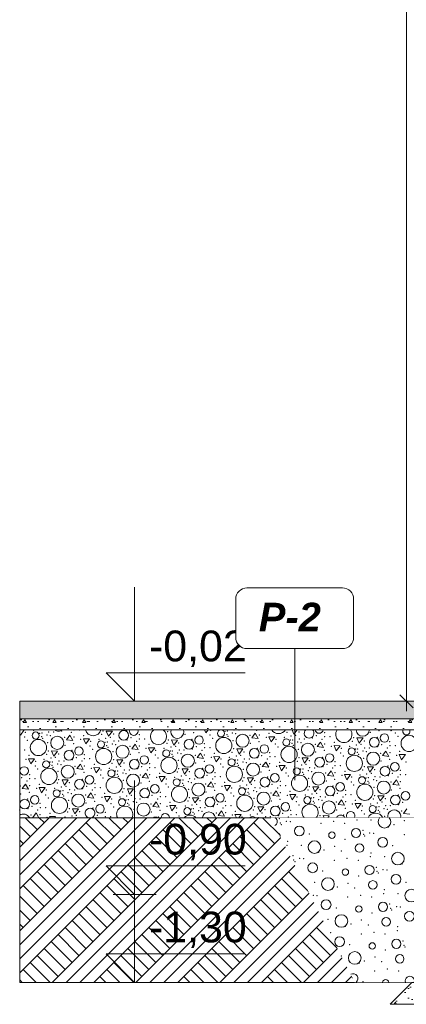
# Model space of a CAD drawing. Header units: millimetres. Extents: x -12989 to 381717, y -50461 to 30884.
# Tile 3 of 63: x 360752 to 362513, y -47361 to -42876. Entities that reach past the tile are written whole.
import ezdxf

# ---------------------------------------------------------------- set-up
doc = ezdxf.new("R2010")
doc.units = ezdxf.units.MM
doc.header["$MEASUREMENT"] = 0
doc.linetypes.add('Wipeout_Contour', pattern=[1000, 0, -1000])
for name, color, linetype in [('A_OZN_ODNOSNIKI', 7, 'Continuous'), ('A_WYPEŁNIENIA RYSUNKI', 7, 'Continuous'), ('Nowe_A__STROPY', 7, 'Continuous'), ('Nowe_A_WYM', 7, 'Continuous')]:
    doc.layers.add(name, color=color, linetype=linetype)
for name, color, linetype, lineweight in [('A_OZN_ODNOSNIKI_Nr_pióra__6', 7, 'Continuous', 13), ('A_OZN_ODNOSNIKI_Nr_pióra__85', 7, 'Continuous', 13), ('A_WYPEŁNIENIA RYSUNKI_Nr_pióra__18', 9, 'Continuous', 13), ('Nowe_A__STROPY_Nr_pióra__69', 7, 'Continuous', 13), ('Nowe_A_WYM_Nr_pióra__1', 7, 'Continuous', 13), ('Nowe_A_WYM_Nr_pióra__45', 7, 'Continuous', 15), ('Nowe_A_WYM_Nr_pióra__85', 7, 'Continuous', 13)]:
    doc.layers.add(name, color=color, linetype=linetype, lineweight=lineweight)
for name, color, linetype, lineweight, true_color in [('A_WYPEŁNIENIA RYSUNKI_Nr_pióra__242', 7, 'Continuous', 13, 0xa7a7a7), ('Nowe_A__STROPY_Nr_pióra__169', 7, 'Continuous', 5, 0x6a6a6a), ('Nowe_A__STROPY_Nr_pióra__173', 7, 'Continuous', 5, 0x6a6a6a), ('Nowe_A__STROPY_Nr_pióra__178', 7, 'Continuous', 5, 0x6a6a6a)]:
    doc.layers.add(name, color=color, linetype=linetype, lineweight=lineweight, true_color=true_color)
doc.styles.add('STYL_AUTOMATYCZNY_5', font='arial.ttf')
doc.styles.add('STYL_AUTOMATYCZNY_6', font='arial.ttf')
doc.dimstyles.new('STYL_AUTOMATYCZNY__1', dxfattribs={"dimtxt": 139.999998, "dimasz": 57, "dimexe": 0.18, "dimexo": 0.0625, "dimgap": 0, "dimtad": 1, "dimdec": 0, "dimlfac": 0.1, "dimzin": 0, "dimdsep": 46, "dimtxsty": 'STYL_AUTOMATYCZNY_5', "dimblk": 'ARROWHEAD_6', "dimblk1": 'ARROWHEAD_6', "dimblk2": 'ARROWHEAD_6', "dimcen": 0.09, "dimse1": 1, "dimse2": 1, "dimclrd": 7, "dimclre": 7, "dimclrt": 7, "dimadec": 0, "dimazin": 0, "dimtfac": 1, "dimtdec": 4, "dimtmove": 0, "dimatfit": 3, "dimfxl": 0, "dimtolj": 1, "dimtzin": 0, "dimarcsym": 0})
pattern_1 = [(0, (363535.4, -45960.6), (0, 233.827), [14.625, -120.375]), (0, (363602.9, -45843.68), (0, 233.827), [14.625, -120.375]), (60, (363535.4, -45960.6), (-202.5, 116.913), [14.625, -120.375]), (60, (363670.4, -45960.6), (-202.5, 116.913), [14.625, -120.375]), (120, (363550.03, -45960.6), (202.5, 116.913), [14.625, -120.375]), (120, (363685.03, -45960.6), (202.5, 116.913), [14.625, -120.375]), (0, (363535.404, -45938.09), (0, 45), [0, -45, 0, -67.5]), (45, (363557.904, -45938.09), (-31.8198, 31.8198), [0, -33.75, 0, -56.25])]

# ---------------------------------------------------------------- blocks, each defined once
blk = doc.blocks.new('*X22', base_point=(363535.4, -45960.6))
at = {"layer": 'Nowe_A__STROPY_Nr_pióra__178', "color": 251, "linetype": 'Continuous', "lineweight": 5, "true_color": 0x6a6a6a}
for p, q in [((360751.7, -46127), (360754.8, -46134.2)), ((360754.8, -46134.2), (360771.9, -46110.6)), ((360980.4, -46135), (360964.7, -46155.7)), ((360993.6, -46159.1), (360980.4, -46135)), ((361146.2, -46115.9), (361156.6, -46139.8)), ((361173.7, -46116.2), (361146.2, -46115.9)), ((361156.6, -46139.8), (361173.7, -46116.2)), ((361592.8, -46110.6), (361599, -46124.9)), ((361599, -46124.9), (361609.4, -46110.6)), ((361824.7, -46125.6), (361808.9, -46146.3)), ((361837.9, -46149.8), (361824.7, -46125.6)), ((361886, -46141.7), (361896.4, -46165.6)), ((361913.5, -46142), (361886, -46141.7)), ((361992.3, -46110.6), (362000.9, -46130.4)), ((362000.9, -46130.4), (362015.3, -46110.6)), ((362441.1, -46110.6), (362443.3, -46115.5)), ((362443.3, -46115.5), (362446.9, -46110.6)), ((360964.7, -46155.7), (360993.6, -46159.1)), ((361041.8, -46151.1), (361052.2, -46174.9)), ((361069.3, -46151.3), (361041.8, -46151.1)), ((361052.2, -46174.9), (361069.3, -46151.3)), ((361277.8, -46175.7), (361262, -46196.4)), ((361291, -46199.8), (361277.8, -46175.7)), ((361443.6, -46156.6), (361454, -46180.5)), ((361471.1, -46156.9), (361443.6, -46156.6)), ((361454, -46180.5), (361471.1, -46156.9)), ((361808.9, -46146.3), (361837.9, -46149.8)), ((361896.4, -46165.6), (361913.5, -46142)), ((362122.1, -46166.4), (362106.3, -46187.1)), ((362135.2, -46190.5), (362122.1, -46166.4)), ((362183.4, -46182.5), (362193.8, -46206.4)), ((362210.9, -46182.8), (362183.4, -46182.5)), ((362193.8, -46206.4), (362210.9, -46182.8)), ((362287.9, -46147.3), (362298.3, -46171.2)), ((362315.4, -46147.6), (362287.9, -46147.3)), ((362298.3, -46171.2), (362315.4, -46147.6)), ((360896.7, -46206.7), (360907.1, -46230.6)), ((360924.2, -46207), (360896.7, -46206.7)), ((360907.1, -46230.6), (360924.2, -46207)), ((361262, -46196.4), (361291, -46199.8)), ((361339.1, -46191.8), (361349.5, -46215.7)), ((361366.6, -46192.1), (361339.1, -46191.8)), ((361349.5, -46215.7), (361366.6, -46192.1)), ((361575.2, -46216.5), (361559.4, -46237.2)), ((361588.4, -46240.6), (361575.2, -46216.5)), ((361741, -46197.4), (361751.4, -46221.2)), ((361768.5, -46197.6), (361741, -46197.4)), ((361751.4, -46221.2), (361768.5, -46197.6)), ((362106.3, -46187.1), (362135.2, -46190.5)), ((362419.4, -46207.1), (362403.7, -46227.8)), ((362403.7, -46227.8), (362432.6, -46231.3)), ((362432.6, -46231.3), (362419.4, -46207.1)), ((362480.8, -46223.2), (362491.2, -46247.1)), ((362508.3, -46223.5), (362480.8, -46223.2)), ((362491.2, -46247.1), (362508.3, -46223.5)), ((360792.3, -46241.9), (360802.7, -46265.7)), ((360819.8, -46242.1), (360792.3, -46241.9)), ((360802.7, -46265.7), (360819.8, -46242.1)), ((361028.3, -46266.5), (361012.5, -46287.2)), ((361041.5, -46290.6), (361028.3, -46266.5)), ((361194.1, -46247.4), (361204.5, -46271.3)), ((361221.6, -46247.7), (361194.1, -46247.4)), ((361204.5, -46271.3), (361221.6, -46247.7)), ((361559.4, -46237.2), (361588.4, -46240.6)), ((361636.5, -46232.6), (361646.9, -46256.4)), ((361664, -46232.8), (361636.5, -46232.6)), ((361646.9, -46256.4), (361664, -46232.8)), ((361872.6, -46257.2), (361856.8, -46277.9)), ((361885.7, -46281.3), (361872.6, -46257.2)), ((361933.9, -46273.3), (361944.3, -46297.2)), ((361961.4, -46273.6), (361933.9, -46273.3)), ((361944.3, -46297.2), (361961.4, -46273.6)), ((362038.4, -46238.1), (362048.8, -46262)), ((362065.9, -46238.4), (362038.4, -46238.1)), ((362048.8, -46262), (362065.9, -46238.4)), ((361012.5, -46287.2), (361041.5, -46290.6)), ((361089.6, -46282.6), (361100, -46306.5)), ((361117.1, -46282.9), (361089.6, -46282.6)), ((361100, -46306.5), (361117.1, -46282.9)), ((361325.7, -46307.3), (361309.9, -46328)), ((361338.9, -46331.4), (361325.7, -46307.3)), ((361491.5, -46288.2), (361501.9, -46312.1)), ((361519, -46288.5), (361491.5, -46288.2)), ((361501.9, -46312.1), (361519, -46288.5)), ((361856.8, -46277.9), (361885.7, -46281.3)), ((362169.9, -46297.9), (362154.2, -46318.7)), ((362154.2, -46318.7), (362183.1, -46322.1)), ((362183.1, -46322.1), (362169.9, -46297.9)), ((362231.3, -46314.1), (362241.7, -46337.9)), ((362258.8, -46314.3), (362231.3, -46314.1)), ((362241.7, -46337.9), (362258.8, -46314.3)), ((362335.8, -46278.9), (362346.2, -46302.7)), ((362363.3, -46279.1), (362335.8, -46278.9)), ((362346.2, -46302.7), (362363.3, -46279.1)), ((360778.8, -46357.3), (360763, -46378)), ((360792, -46381.5), (360778.8, -46357.3)), ((360944.6, -46338.3), (360955, -46362.1)), ((360972.1, -46338.5), (360944.6, -46338.3)), ((360955, -46362.1), (360972.1, -46338.5)), ((361309.9, -46328), (361338.9, -46331.4)), ((361387, -46323.4), (361397.4, -46347.2)), ((361414.5, -46323.6), (361387, -46323.4)), ((361397.4, -46347.2), (361414.5, -46323.6)), ((361623.1, -46348), (361607.3, -46368.7)), ((361636.2, -46372.1), (361623.1, -46348)), ((361684.4, -46364.1), (361694.8, -46388)), ((361711.9, -46364.4), (361684.4, -46364.1)), ((361694.8, -46388), (361711.9, -46364.4)), ((361788.9, -46328.9), (361799.3, -46352.8)), ((361816.4, -46329.2), (361788.9, -46328.9)), ((361799.3, -46352.8), (361816.4, -46329.2)), ((362467.3, -46338.7), (362451.6, -46359.4)), ((362451.6, -46359.4), (362480.5, -46362.8)), ((362480.5, -46362.8), (362467.3, -46338.7)), ((360763, -46378), (360792, -46381.5)), ((360840.2, -46373.4), (360850.5, -46397.3)), ((360867.6, -46373.7), (360840.2, -46373.4)), ((360850.5, -46397.3), (360867.6, -46373.7)), ((361076.2, -46398.1), (361060.4, -46418.8)), ((361089.4, -46422.2), (361076.2, -46398.1)), ((361242, -46379), (361252.4, -46402.9)), ((361269.5, -46379.3), (361242, -46379)), ((361252.4, -46402.9), (361269.5, -46379.3)), ((361607.3, -46368.7), (361636.2, -46372.1)), ((361920.4, -46388.8), (361904.7, -46409.5)), ((361904.7, -46409.5), (361933.6, -46412.9)), ((361933.6, -46412.9), (361920.4, -46388.8)), ((361981.8, -46404.9), (361992.2, -46428.7)), ((362009.3, -46405.1), (361981.8, -46404.9)), ((361992.2, -46428.7), (362009.3, -46405.1)), ((362086.3, -46369.7), (362096.7, -46393.5)), ((362113.8, -46370), (362086.3, -46369.7)), ((362096.7, -46393.5), (362113.8, -46370)), ((362383.6, -46410.4), (362394, -46434.3)), ((362411.1, -46410.7), (362383.6, -46410.4)), ((362394, -46434.3), (362411.1, -46410.7)), ((361060.4, -46418.8), (361089.4, -46422.2)), ((361137.5, -46414.2), (361147.9, -46438)), ((361165, -46414.4), (361137.5, -46414.2)), ((361147.9, -46438), (361165, -46414.4)), ((361373.6, -46438.8), (361357.8, -46459.5)), ((361386.7, -46463), (361373.6, -46438.8)), ((361434.9, -46454.9), (361445.3, -46478.8)), ((361462.4, -46455.2), (361434.9, -46454.9)), ((361445.3, -46478.8), (361462.4, -46455.2)), ((361539.4, -46419.7), (361549.8, -46443.6)), ((361566.9, -46420), (361539.4, -46419.7)), ((361549.8, -46443.6), (361566.9, -46420)), ((362217.8, -46429.5), (362202.1, -46450.2)), ((362202.1, -46450.2), (362231, -46453.6)), ((362231, -46453.6), (362217.8, -46429.5)), ((362279.2, -46445.6), (362289.6, -46469.5)), ((362306.7, -46445.9), (362279.2, -46445.6)), ((362289.6, -46469.5), (362306.7, -46445.9)), ((360826.7, -46488.9), (360810.9, -46509.6)), ((360838.5, -46510.6), (360826.7, -46488.9)), ((360992.5, -46469.8), (361002.9, -46493.7)), ((361020, -46470.1), (360992.5, -46469.8)), ((361002.9, -46493.7), (361020, -46470.1)), ((361357.8, -46459.5), (361386.7, -46463)), ((361670.9, -46479.6), (361655.2, -46500.3)), ((361655.2, -46500.3), (361684.1, -46503.7)), ((361684.1, -46503.7), (361670.9, -46479.6)), ((361732.3, -46495.7), (361738.8, -46510.6)), ((361759.8, -46495.9), (361732.3, -46495.7)), ((361749.2, -46510.6), (361759.8, -46495.9)), ((361836.8, -46460.5), (361847.2, -46484.4)), ((361864.3, -46460.8), (361836.8, -46460.5)), ((361847.2, -46484.4), (361864.3, -46460.8)), ((362515.2, -46470.3), (362499.4, -46491)), ((362499.4, -46491), (362528.4, -46494.4)), ((360810.9, -46509.6), (360819.4, -46510.6)), ((360888, -46505), (360890.5, -46510.6)), ((360915.5, -46505.3), (360888, -46505)), ((360911.7, -46510.6), (360915.5, -46505.3)), ((361289.9, -46510.6), (361289.9, -46510.6)), ((361293.3, -46510.6), (361289.9, -46510.6)), ((362134.2, -46501.2), (362138.2, -46510.6)), ((362161.7, -46501.5), (362134.2, -46501.2)), ((362155.1, -46510.6), (362161.7, -46501.5))]:
    blk.add_line(p, q, dxfattribs=at)
for centre, radius in [((360824.3, -46136.4), 16), ((360922.8, -46169.7), 29.7), ((361225.7, -46135.8), 22.1), ((361568.6, -46157.1), 19.4), ((361668.6, -46127), 16), ((361767.1, -46160.4), 29.7), ((362412.8, -46147.8), 19.4), ((362525.4, -46172.5), 36.9), ((360836.9, -46191.2), 36.9), ((361121.7, -46177.1), 16), ((361220.2, -46210.5), 29.7), ((361523.1, -46176.6), 22.1), ((361681.2, -46181.9), 36.9), ((361865.9, -46197.9), 19.4), ((361978.6, -46222.6), 36.9), ((361965.9, -46167.8), 16), ((362064.4, -46201.1), 29.7), ((362367.4, -46167.3), 22.1), ((360976.2, -46226.6), 22.1), ((361021.7, -46207.2), 19.4), ((361134.3, -46231.9), 36.9), ((361319.1, -46247.9), 19.4), ((361419.1, -46217.9), 16), ((361517.6, -46251.2), 29.7), ((361820.5, -46217.3), 22.1), ((362163.3, -46238.6), 19.4), ((362275.9, -46263.4), 36.9), ((362263.3, -46208.5), 16), ((362361.8, -46241.9), 29.7), ((360872.2, -46267.9), 16), ((360970.7, -46301.3), 29.7), ((361273.6, -46267.4), 22.1), ((361431.7, -46272.7), 36.9), ((361616.4, -46288.7), 19.4), ((361716.5, -46258.6), 16), ((361814.9, -46291.9), 29.7), ((362117.9, -46258.1), 22.1), ((362460.7, -46279.4), 19.4), ((360772.2, -46298), 19.4), ((360884.8, -46322.7), 36.9), ((361069.6, -46338.7), 19.4), ((361169.6, -46308.7), 16), ((361268.1, -46342), 29.7), ((361571, -46308.1), 22.1), ((361729.1, -46313.4), 36.9), ((361913.8, -46329.4), 19.4), ((362026.4, -46354.2), 36.9), ((362013.8, -46299.3), 16), ((362112.3, -46332.7), 29.7), ((362415.2, -46298.8), 22.1), ((361024.1, -46358.2), 22.1), ((361182.2, -46363.5), 36.9), ((361367, -46379.5), 19.4), ((361467, -46349.4), 16), ((361565.4, -46382.8), 29.7), ((361868.4, -46348.9), 22.1), ((362211.2, -46370.2), 19.4), ((362323.8, -46394.9), 36.9), ((362311.2, -46340.1), 16), ((362409.7, -46373.4), 29.7), ((360820.1, -46429.5), 19.4), ((360920.1, -46399.5), 16), ((361018.6, -46432.8), 29.7), ((361321.5, -46398.9), 22.1), ((361479.6, -46404.2), 36.9), ((361664.3, -46420.2), 19.4), ((361776.9, -46445), 36.9), ((361764.3, -46390.2), 16), ((361862.8, -46423.5), 29.7), ((362165.7, -46389.6), 22.1), ((362463.1, -46430.4), 22.1), ((362508.6, -46410.9), 19.4), ((360774.6, -46449), 22.1), ((360932.7, -46454.3), 36.9), ((361117.5, -46470.3), 19.4), ((361217.5, -46440.2), 16), ((361315.9, -46473.6), 29.7), ((361618.9, -46439.7), 22.1), ((361961.7, -46461), 19.4), ((362061.7, -46430.9), 16), ((362160.2, -46464.2), 29.7), ((362359.1, -46471.7), 16), ((361514.8, -46481), 16), ((361916.2, -46480.4), 22.1)]:
    blk.add_circle(centre, radius, dxfattribs=at)
for centre, radius, start, end in [((360928.3, -46095.1), 22.1, 224.5163, 315.4837), ((361086.4, -46100.4), 36.9, 196.0864, 343.9136), ((361271.2, -46116.4), 19.4, 162.6934, 17.3066), ((361383.8, -46141.1), 36.9, 124.222, 55.778), ((361469.7, -46119.6), 29.7, 162.247, 17.753), ((361930.7, -46091), 36.9, 211.9682, 328.0318), ((362070, -46126.5), 22.1, 133.9498, 46.0502), ((362115.4, -46107), 19.4, 190.5251, 349.4749), ((362228.1, -46131.8), 36.9, 144.9352, 35.0648), ((362313.9, -46110.3), 29.7, 180.5139, 359.4861), ((362512.8, -46117.7), 16, 153.4977, 26.5023), ((362074.3, -46485.7), 36.9, 317.6368, 222.3632), ((360769.1, -46523.6), 29.7, 26.0542, 125.9164), ((361072, -46489.8), 22.1, 289.6028, 250.3972), ((361230.1, -46495), 36.9, 335.0728, 204.9272), ((361414.8, -46511), 19.4, 1.3055, 178.6945), ((361527.4, -46535.8), 36.9, 43.0381, 136.9619), ((361613.3, -46514.3), 29.7, 7.2002, 172.7998), ((362213.6, -46521.2), 22.1, 28.6214, 151.3786), ((362259.1, -46501.7), 19.4, 332.7827, 207.2173), ((362371.7, -46526.5), 36.9, 25.4754, 154.5246), ((362457.6, -46505), 29.7, 349.132, 190.868), ((361369.4, -46530.5), 22.1, 64.1765, 115.8235), ((361812.2, -46521.7), 16, 44.0574, 135.9426)]:
    blk.add_arc(centre, radius, start, end, dxfattribs=at)
for p in [(360776.9, -46121.9), (360815, -46113.2), (360842.5, -46126), (360851, -46141.3), (360852.8, -46125.2), (360876.7, -46134.2), (360883.5, -46120.5), (360891.3, -46137.7), (360905.8, -46121.2), (360943.4, -46115.7), (360987.4, -46121.7), (360998.8, -46110.9), (361023, -46110.9), (361043.4, -46136.5), (361124.6, -46131), (361131.2, -46115.5), (361179.1, -46129.4), (361179.1, -46129.4), (361239.2, -46112.9), (361295.9, -46132.6), (361425.6, -46118.6), (361505.1, -46130.6), (361544.1, -46123.1), (361619.1, -46134.3), (361621.1, -46112.6), (361686.7, -46116.7), (361695.3, -46132), (361697, -46115.9), (361700.1, -46140.2), (361720.9, -46124.9), (361727.8, -46111.2), (361735.5, -46128.3), (361750, -46111.9), (361800.5, -46135.4), (361831.6, -46112.4), (361842.8, -46133.7), (361887.6, -46127.2), (361968.9, -46121.7), (361987.5, -46139.2), (362008.3, -46136.1), (362023.4, -46120.1), (362023.4, -46120.1), (362103.2, -46136.7), (362140.2, -46123.3), (362349.4, -46121.3), (362388.4, -46113.8), (362463.3, -46125), (362474.8, -46139.5), (360774.8, -46143.7), (360786.3, -46158.1), (360855.9, -46149.5), (360878.7, -46168.7), (360956.3, -46144.7), (360958.2, -46180.7), (360997.2, -46173.2), (360998.5, -46143), (361030.1, -46154.5), (361072.2, -46184.4), (361074.2, -46162.7), (361112.3, -46153.9), (361139.9, -46166.8), (361143.2, -46148.6), (361148.4, -46182.1), (361150.1, -46166), (361164.1, -46145.4), (361174.1, -46175), (361180.9, -46161.3), (361188.7, -46178.4), (361203.1, -46162), (361240.7, -46156.4), (361253.6, -46185.5), (361259, -46146.1), (361284.7, -46162.4), (361295.9, -46183.8), (361296.2, -46151.6), (361320.4, -46151.6), (361340.8, -46177.2), (361422, -46171.8), (361428.6, -46156.3), (361461.5, -46186.1), (361476.5, -46170.2), (361476.5, -46170.2), (361536.6, -46153.7), (361593.3, -46173.4), (361630.6, -46148.8), (361723, -46159.3), (361802.5, -46171.4), (361841.5, -46163.9), (361874.4, -46145.2), (361916.5, -46175.1), (361918.5, -46153.3), (361956.6, -46144.6), (361984.1, -46157.5), (361992.6, -46172.8), (361994.4, -46156.7), (361997.5, -46180.9), (362018.3, -46165.7), (362025.1, -46152), (362032.9, -46169.1), (362047.4, -46152.7), (362085, -46147.1), (362097.9, -46176.2), (362129, -46153.1), (362140.2, -46174.5), (362140.5, -46142.3), (362164.7, -46142.3), (362171.8, -46186), (362185, -46167.9), (362254, -46185.4), (362266.3, -46162.5), (362272.9, -46147), (362284.9, -46180), (362305.7, -46176.8), (362320.7, -46160.9), (362320.7, -46160.9), (362380.8, -46144.4), (362400.6, -46177.5), (362437.5, -46164), (362437.9, -46183.1), (362462.1, -46183.1), (360773.6, -46201.7), (360793.9, -46227.3), (360875.1, -46221.8), (360881.7, -46206.3), (360929.6, -46220.2), (360929.6, -46220.2), (360989.7, -46203.7), (361046.4, -46223.4), (361083.7, -46198.9), (361153.3, -46190.3), (361176.1, -46209.4), (361255.6, -46221.4), (361294.6, -46213.9), (361327.5, -46195.3), (361369.6, -46225.2), (361371.6, -46203.4), (361409.7, -46194.7), (361437.2, -46207.5), (361440.6, -46189.3), (361445.8, -46222.8), (361447.5, -46206.7), (361450.6, -46231), (361471.4, -46215.7), (361478.3, -46202), (361486, -46219.1), (361500.5, -46202.7), (361538.1, -46197.2), (361551, -46226.2), (361556.4, -46186.8), (361582.1, -46203.2), (361593.3, -46224.5), (361593.6, -46192.4), (361617.8, -46192.4), (361638.1, -46218), (361719.4, -46212.5), (361726, -46197), (361738, -46230.1), (361758.9, -46226.9), (361773.9, -46210.9), (361773.9, -46210.9), (361833.9, -46194.4), (361853.7, -46227.5), (361890.7, -46214.1), (361927.9, -46189.5), (362020.3, -46200.1), (362099.9, -46212.1), (362138.9, -46204.6), (362213.8, -46215.8), (362215.9, -46194.1), (362225.3, -46230.3), (362281.5, -46198.2), (362290, -46213.5), (362291.8, -46197.4), (362294.9, -46221.7), (362315.7, -46206.4), (362322.5, -46192.7), (362330.3, -46209.8), (362344.8, -46193.4), (362382.4, -46187.9), (362395.3, -46216.9), (362426.4, -46193.8), (362437.6, -46215.2), (362469.1, -46226.7), (362482.4, -46208.7), (360780.6, -46245.3), (360822.7, -46275.2), (360824.7, -46253.5), (360862.8, -46244.7), (360890.4, -46257.6), (360893.7, -46239.4), (360898.9, -46272.9), (360900.6, -46256.8), (360914.6, -46236.2), (360924.6, -46265.8), (360931.4, -46252.1), (360939.2, -46269.2), (360953.6, -46252.8), (360991.2, -46247.2), (361004.1, -46276.3), (361009.5, -46236.9), (361035.2, -46253.2), (361046.4, -46274.6), (361046.7, -46242.4), (361070.9, -46242.4), (361091.3, -46268), (361172.5, -46262.6), (361179.1, -46247.1), (361227, -46261), (361227, -46261), (361287.1, -46244.5), (361343.8, -46264.2), (361381.1, -46239.6), (361473.5, -46250.1), (361553, -46262.2), (361592, -46254.7), (361624.9, -46236), (361667, -46265.9), (361669, -46244.1), (361707.1, -46235.4), (361734.6, -46248.3), (361743.1, -46263.6), (361744.9, -46247.5), (361748, -46271.8), (361768.8, -46256.5), (361775.6, -46242.8), (361783.4, -46259.9), (361797.9, -46243.5), (361835.5, -46237.9), (361848.4, -46267), (361879.5, -46243.9), (361890.7, -46265.3), (361891, -46233.1), (361915.2, -46233.1), (361935.5, -46258.7), (362004.5, -46276.2), (362016.8, -46253.3), (362023.4, -46237.8), (362035.4, -46270.8), (362056.2, -46267.6), (362071.2, -46251.7), (362071.2, -46251.7), (362131.3, -46235.2), (362151.1, -46268.3), (362188, -46254.9), (362188.4, -46273.9), (362212.6, -46273.9), (362317.7, -46240.8), (362397.2, -46252.9), (362428.7, -46275.9), (362436.2, -46245.4), (362511.2, -46256.6), (360796.9, -46314.2), (360834.2, -46289.7), (360903.8, -46281.1), (360926.6, -46300.2), (361006.1, -46312.2), (361045.1, -46304.7), (361078, -46286.1), (361120.1, -46316), (361122.1, -46294.2), (361160.2, -46285.5), (361187.7, -46298.3), (361191.1, -46280.1), (361196.3, -46313.7), (361198, -46297.5), (361212, -46276.9), (361221.9, -46306.5), (361228.8, -46292.8), (361236.5, -46310), (361251, -46293.5), (361288.6, -46288), (361301.5, -46317), (361306.9, -46277.6), (361332.6, -46294), (361343.8, -46315.3), (361344.1, -46283.2), (361368.3, -46283.2), (361388.6, -46308.8), (361469.9, -46303.3), (361476.5, -46287.8), (361488.5, -46320.9), (361509.4, -46317.7), (361524.4, -46301.7), (361524.4, -46301.7), (361584.4, -46285.2), (361604.2, -46318.4), (361641.2, -46304.9), (361678.4, -46280.3), (361770.8, -46290.9), (361850.4, -46302.9), (361889.4, -46295.4), (361922.3, -46276.8), (361964.3, -46306.7), (361966.4, -46284.9), (361975.8, -46321.1), (362032, -46289), (362040.5, -46304.3), (362042.3, -46288.2), (362045.4, -46312.5), (362066.2, -46297.2), (362073, -46283.5), (362080.8, -46300.6), (362095.3, -46284.2), (362132.9, -46278.7), (362145.8, -46307.7), (362176.9, -46284.7), (362188.1, -46306), (362219.6, -46317.5), (362232.9, -46299.5), (362301.9, -46316.9), (362314.2, -46294), (362320.7, -46278.5), (362332.8, -46311.6), (362353.6, -46308.4), (362368.6, -46292.4), (362368.6, -46292.4), (362430.3, -46319.4), (362448.5, -46309), (362485.4, -46295.6), (362485.7, -46314.6), (362509.9, -46314.6), (360760, -46327.7), (360785.7, -46344), (360796.9, -46365.4), (360797.2, -46333.3), (360821.4, -46333.2), (360841.8, -46358.9), (360923, -46353.4), (360929.6, -46337.9), (360977.5, -46351.8), (360977.5, -46351.8), (361037.6, -46335.3), (361094.3, -46355), (361131.6, -46330.4), (361201.1, -46321.8), (361224, -46341), (361303.5, -46353), (361342.5, -46345.5), (361375.4, -46326.8), (361417.5, -46356.7), (361419.5, -46335), (361457.6, -46326.2), (361485.1, -46339.1), (361493.7, -46354.4), (361495.4, -46338.3), (361498.5, -46362.6), (361519.3, -46347.3), (361526.1, -46333.6), (361533.9, -46350.7), (361548.4, -46334.3), (361586, -46328.7), (361598.9, -46357.8), (361630, -46334.7), (361641.2, -46356.1), (361641.5, -46323.9), (361665.7, -46323.9), (361686, -46349.5), (361767.3, -46344.1), (361773.9, -46328.6), (361785.9, -46361.6), (361806.7, -46358.4), (361821.7, -46342.5), (361821.7, -46342.5), (361881.8, -46326), (361901.6, -46359.1), (361938.5, -46345.7), (361938.9, -46364.7), (361963.1, -46364.7), (362068.2, -46331.6), (362147.7, -46343.7), (362186.7, -46336.2), (362261.7, -46347.4), (362263.8, -46325.6), (362273.2, -46361.8), (362329.4, -46329.8), (362337.9, -46345.1), (362339.7, -46329), (362342.8, -46353.3), (362363.6, -46338), (362370.4, -46324.3), (362378.2, -46341.4), (362392.7, -46325), (362443.2, -46348.5), (362474.3, -46325.4), (362485.4, -46346.8), (360754.6, -46367.1), (360756.6, -46403.1), (360795.6, -46395.5), (360828.5, -46376.9), (360870.6, -46406.8), (360872.6, -46385), (360910.7, -46376.3), (360938.2, -46389.1), (360941.6, -46370.9), (360946.8, -46404.5), (360948.5, -46388.3), (360962.5, -46367.7), (360972.4, -46397.3), (360979.3, -46383.6), (360987, -46400.8), (361001.5, -46384.3), (361039.1, -46378.8), (361052, -46407.8), (361057.4, -46368.4), (361083.1, -46384.8), (361094.3, -46406.1), (361094.6, -46374), (361118.8, -46374), (361139.1, -46399.6), (361220.4, -46394.1), (361227, -46378.6), (361259.9, -46408.5), (361274.9, -46392.5), (361274.9, -46392.5), (361335, -46376), (361354.7, -46409.2), (361391.7, -46395.7), (361428.9, -46371.2), (361521.3, -46381.7), (361600.9, -46393.7), (361639.9, -46386.2), (361672.8, -46367.6), (361714.8, -46397.5), (361716.9, -46375.7), (361755, -46367), (361782.5, -46379.8), (361791, -46395.1), (361792.8, -46379), (361795.9, -46403.3), (361816.7, -46388), (361823.5, -46374.3), (361831.3, -46391.5), (361845.8, -46375), (361883.4, -46369.5), (361896.3, -46398.5), (361927.4, -46375.5), (361938.6, -46396.8), (361970.2, -46408.3), (361983.4, -46390.3), (362052.4, -46407.7), (362064.7, -46384.8), (362071.2, -46369.3), (362083.3, -46402.4), (362104.1, -46399.2), (362119.1, -46383.2), (362119.1, -46383.2), (362179.2, -46366.7), (362180.8, -46410.2), (362199, -46399.9), (362235.9, -46386.4), (362236.2, -46405.4), (362260.5, -46405.4), (362365.6, -46372.4), (362368.6, -46410.1), (362445.1, -46384.4), (362476.6, -46407.5), (362484.1, -46376.9), (360788.1, -46426.1), (360844.8, -46445.8), (360882.1, -46421.2), (360951.6, -46412.6), (360974.5, -46431.8), (361054, -46443.8), (361093, -46436.3), (361125.9, -46417.6), (361168, -46447.5), (361170, -46425.8), (361208.1, -46417.1), (361235.6, -46429.9), (361239, -46411.7), (361244.2, -46445.2), (361245.9, -46429.1), (361249, -46453.4), (361269.8, -46438.1), (361276.6, -46424.4), (361284.4, -46441.5), (361298.9, -46425.1), (361336.5, -46419.5), (361349.4, -46448.6), (361380.5, -46425.5), (361391.7, -46446.9), (361392, -46414.7), (361416.2, -46414.7), (361436.5, -46440.4), (361517.8, -46434.9), (361524.4, -46419.4), (361536.4, -46452.4), (361557.2, -46449.2), (361572.2, -46433.3), (361572.2, -46433.3), (361632.3, -46416.8), (361652.1, -46449.9), (361689, -46436.5), (361689.4, -46455.5), (361713.6, -46455.5), (361726.3, -46411.9), (361818.7, -46422.5), (361898.2, -46434.5), (361937.3, -46427), (362012.2, -46438.2), (362014.3, -46416.4), (362023.7, -46452.7), (362079.9, -46420.6), (362088.4, -46435.9), (362090.2, -46419.8), (362093.3, -46444.1), (362114.1, -46428.8), (362120.9, -46415.1), (362128.7, -46432.2), (362143.2, -46415.8), (362193.7, -46439.3), (362224.8, -46416.2), (362235.9, -46437.6), (362267.5, -46449.1), (362280.8, -46431), (362349.7, -46448.5), (362362, -46425.6), (362380.6, -46443.1), (362401.5, -46439.9), (362416.5, -46424), (362416.5, -46424), (362478.1, -46451), (362496.4, -46440.6), (360752, -46475.2), (360789.6, -46469.6), (360802.5, -46498.6), (360807.9, -46459.2), (360833.6, -46475.6), (360844.8, -46497), (360845.1, -46464.8), (360869.3, -46464.8), (360889.6, -46490.4), (360970.9, -46485), (360977.5, -46469.4), (361010.4, -46499.3), (361025.4, -46483.3), (361025.4, -46483.3), (361085.5, -46466.9), (361105.2, -46500), (361142.2, -46486.5), (361179.4, -46462), (361271.8, -46472.5), (361351.4, -46484.6), (361390.4, -46477), (361423.3, -46458.4), (361465.3, -46488.3), (361467.4, -46466.5), (361505.5, -46457.8), (361533, -46470.6), (361541.5, -46486), (361543.3, -46469.8), (361546.4, -46494.1), (361567.2, -46478.8), (361574, -46465.1), (361581.8, -46482.3), (361596.3, -46465.8), (361633.9, -46460.3), (361646.8, -46489.3), (361677.9, -46466.3), (361689.1, -46487.6), (361720.7, -46499.1), (361733.9, -46481.1), (361802.9, -46498.5), (361815.2, -46475.6), (361821.7, -46460.1), (361833.8, -46493.2), (361854.6, -46490), (361869.6, -46474), (361869.6, -46474), (361929.7, -46457.5), (361949.5, -46490.7), (361986.4, -46477.2), (361986.7, -46496.2), (362011, -46496.2), (362116.1, -46463.2), (362195.6, -46475.2), (362227.1, -46498.3), (362234.6, -46467.7), (362309.6, -46479), (362311.6, -46457.2), (362321.1, -46493.4), (362377.3, -46461.3), (362385.8, -46476.6), (362387.5, -46460.5), (362390.7, -46484.8), (362411.5, -46469.5), (362418.3, -46455.8), (362426.1, -46472.9), (362440.5, -46456.5), (362491, -46480), (360876.4, -46508.4), (360958.6, -46507.9), (360989.5, -46502.5), (361087, -46510.3), (361142.5, -46505.6), (361166.7, -46505.5), (361274.9, -46510.2), (361382.8, -46507.6), (361476.8, -46502.7), (361764.8, -46507.3), (361840.7, -46510.6), (361871.4, -46505.9), (361893.7, -46506.6), (361931.3, -46501), (361975.3, -46507), (362119.1, -46500.9), (362413.5, -46503.9)]:
    blk.add_point(p, dxfattribs=at)
blk = doc.blocks.new('ElemPrzekroju_11_1', base_point=(363535.4, -45960.6))
at = {"layer": 'Nowe_A__STROPY_Nr_pióra__169', "linetype": 'Continuous', "lineweight": 0, "true_color": 0x1a1a1a}
blk.add_hatch(color=250, dxfattribs=at).paths.add_polyline_path([(360751.7, -46060.6), (363538.6, -46060.6), (363538.6, -45980.6), (360751.7, -45980.6)])
at = {"layer": 'Nowe_A__STROPY_Nr_pióra__69', "color": 7, "linetype": 'Continuous', "lineweight": 13}
blk.add_line((363538.6, -45980.6), (360751.7, -45980.6), dxfattribs=at)
at = {"color": 254, "linetype": 'Wipeout_Contour', "lineweight": 0, "ltscale": 2194109.757672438}
blk.add_wipeout([(360751.7, -47260.6), (363713.4, -47260.6), (363713.4, -46860.6), (363538.6, -46860.6), (363538.6, -46510.6), (360751.7, -46510.6)], dxfattribs=at).dxf.layer = 'Nowe_A__STROPY'
at = {"layer": 'Nowe_A__STROPY_Nr_pióra__173', "linetype": 'Continuous', "lineweight": 5, "true_color": 0x6a6a6a}
h = blk.add_hatch(dxfattribs=at)
h.set_pattern_fill('Grunt_0001', color=251, style=0, pattern_type=2)
h.set_pattern_definition([(45, (363535.4, -45960.59), (-95.4594, 95.4594), []), (45, (363503.58, -45928.77), (-190.92, 190.92), []), (45, (363471.76, -45896.95), (-190.92, 190.92), []), (135, (363439.945, -45865.132), (31.8198, 31.8198), [135, -135])])
h.paths.add_polyline_path([(360751.7, -47260.6), (363713.4, -47260.6), (363713.4, -46860.6), (363538.6, -46860.6), (363538.6, -46510.6), (360751.7, -46510.6)])
at = {"layer": 'Nowe_A__STROPY_Nr_pióra__69', "color": 7, "linetype": 'Continuous', "lineweight": 13}
blk.add_line((363713.4, -47260.6), (360751.7, -47260.6), dxfattribs=at)
at = {"color": 254, "linetype": 'Wipeout_Contour', "lineweight": 0, "ltscale": 1460263.096307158}
blk.add_wipeout([(360751.7, -46110.6), (363538.6, -46110.6), (363538.6, -46060.6), (360751.7, -46060.6)], dxfattribs=at).dxf.layer = 'Nowe_A__STROPY'
at = {"layer": 'Nowe_A__STROPY_Nr_pióra__178', "linetype": 'Continuous', "lineweight": 5, "true_color": 0x6a6a6a}
h = blk.add_hatch(dxfattribs=at)
h.set_pattern_fill('Chudy_beton_B15_I_WSC_0001', color=251, style=0, pattern_type=2)
h.set_pattern_definition(pattern_1)
h.paths.add_polyline_path([(360751.7, -46110.6), (363538.6, -46110.6), (363538.6, -46060.6), (360751.7, -46060.6)])
at = {"layer": 'Nowe_A__STROPY_Nr_pióra__69', "color": 7, "linetype": 'Continuous', "lineweight": 13}
blk.add_line((363538.6, -46060.6), (360751.7, -46060.6), dxfattribs=at)
at = {"color": 254, "linetype": 'Wipeout_Contour', "lineweight": 0, "ltscale": 1460377.198428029}
blk.add_wipeout([(360751.7, -46510.6), (363538.6, -46510.6), (363538.6, -46110.6), (360751.7, -46110.6)], dxfattribs=at).dxf.layer = 'Nowe_A__STROPY'
at = {"layer": 'Nowe_A__STROPY_Nr_pióra__69', "color": 7, "linetype": 'Continuous', "lineweight": 13}
for p, q in [((363538.6, -46110.6), (360751.7, -46110.6)), ((363538.6, -46510.6), (360751.7, -46510.6))]:
    blk.add_line(p, q, dxfattribs=at)
at = {"layer": 'Nowe_A__STROPY_Nr_pióra__69', "color": 7, "linetype": 'Continuous', "lineweight": 13, "flags": 128}
blk.add_lwpolyline([(360751.7, -45980.6), (360751.7, -46060.6), (360751.7, -46110.6), (360751.7, -46510.6), (360751.7, -47260.6)], dxfattribs=at)
at = {"layer": 'Nowe_A__STROPY', "lineweight": 0}
blk.add_blockref('*X22', (363535.4, -45960.6), dxfattribs=at)
blk = doc.blocks.new('*X154', base_point=(363535.4, -45960.6))
at = {"layer": 'A_WYPEŁNIENIA RYSUNKI_Nr_pióra__242', "color": 253, "linetype": 'Continuous', "lineweight": 13, "true_color": 0xa7a7a7}
for centre, radius in [((362025, -46570.9), 22.3), ((362173.9, -46590.3), 14.6), ((362283.6, -46580.5), 20.8), ((362094.4, -46644.9), 28.8), ((362298.9, -46648.9), 19.5), ((362404.6, -46623.1), 22.3), ((362474.1, -46697.2), 28.8), ((362086.2, -46739), 22.3), ((362235.1, -46758.4), 14.6), ((362344.8, -46748.7), 20.8), ((362465.8, -46791.3), 22.3), ((362155.6, -46813.1), 28.8), ((362360.1, -46817), 19.5), ((362535.3, -46865.3), 28.8), ((362147.4, -46907.2), 22.3), ((362406, -46916.8), 20.8), ((362296.4, -46926.6), 14.6), ((362527, -46959.5), 22.3), ((362216.8, -46981.2), 28.8), ((362421.3, -46985.2), 19.5), ((362208.6, -47075.4), 22.3), ((362357.6, -47094.8), 14.6), ((362467.2, -47085), 20.8), ((362278, -47149.4), 28.8), ((362482.5, -47153.4), 19.5)]:
    blk.add_circle(centre, radius, dxfattribs=at)
for centre, radius, start, end in [((361903.9, -46528.3), 20.8, 296.1651, 58.1213), ((362412.9, -46529), 28.8, 140.2252, 39.7748), ((361919.2, -46596.6), 19.5, 358.5159, 55.6738), ((362269.8, -47243.5), 22.3, 309.9393, 117.8834), ((362418.8, -47262.9), 14.6, 9.2508, 170.7492), ((362528.4, -47253.2), 20.8, 339.0599, 200.9401)]:
    blk.add_arc(centre, radius, start, end, dxfattribs=at)
for p in [(361934.9, -46515.9), (361938.6, -46534.7), (361943.9, -46542.5), (361966, -46527.6), (361984, -46529.2), (362123.4, -46536.2), (362181.7, -46527.7), (362232.5, -46536), (362287.4, -46520.6), (362352.3, -46520.7), (362352.3, -46520.7), (362456.1, -46542.3), (362504.1, -46524.8), (362071, -46585.2), (362314.6, -46568.2), (362318.3, -46587), (362345.7, -46579.9), (362363.7, -46581.4), (362431.4, -46552.9), (362503.1, -46588.4), (361971.5, -46618.5), (362234.1, -46608.8), (362323.5, -46594.7), (361968.9, -46636.5), (362033.8, -46636.6), (362033.8, -46636.6), (362112.9, -46668.8), (362137.7, -46658.2), (362185.7, -46640.7), (362216.5, -46662.6), (362351.2, -46670.8), (362450.7, -46637.4), (361996.1, -46684.1), (361999.8, -46702.9), (362005.1, -46710.6), (362027.2, -46695.8), (362045.2, -46697.4), (362184.6, -46704.4), (362242.9, -46695.9), (362293.8, -46704.2), (362348.6, -46688.8), (362413.5, -46688.8), (362413.5, -46688.8), (362492.6, -46721), (362132.2, -46753.3), (362375.8, -46736.4), (362379.5, -46755.2), (362384.8, -46762.9), (362406.9, -46748), (362424.9, -46749.6), (362095, -46804.7), (362095, -46804.7), (362246.9, -46808.9), (362295.3, -46776.9), (362511.9, -46805.6), (362174.1, -46836.9), (362198.9, -46826.4), (362277.7, -46830.7), (362409.8, -46856.9), (362412.4, -46838.9), (362474.7, -46857), (362474.7, -46857), (362088.4, -46864), (362106.4, -46865.5), (362245.9, -46872.5), (362304.1, -46864), (362355, -46872.4), (362193.4, -46921.5), (362356.5, -46945.1), (362437, -46904.5), (362440.7, -46923.3), (362446, -46931), (362468.1, -46916.2), (362486.1, -46917.8), (362156.2, -46972.9), (362156.2, -46972.9), (362308.1, -46977.1), (362167.6, -47033.7), (362235.3, -47005.1), (362260.1, -46994.5), (362338.9, -46998.9), (362365.3, -47032.2), (362471, -47025.1), (362473.6, -47007.1), (362307.1, -47040.7), (362416.2, -47040.5), (362498.2, -47072.7), (362254.6, -47089.7), (362417.8, -47113.3), (362501.9, -47091.5), (362507.2, -47099.2), (362217.4, -47141.1), (362217.4, -47141.1), (362296.5, -47173.3), (362321.3, -47162.7), (362369.3, -47145.2), (362400.1, -47167), (362368.3, -47208.8), (362426.6, -47200.3), (362477.4, -47208.7), (362315.8, -47257.8)]:
    blk.add_point(p, dxfattribs=at)
blk = doc.blocks.new('Wypełnienie_1_1', base_point=(363535.4, -45960.6))
at = {"color": 254, "linetype": 'Wipeout_Contour', "lineweight": 0, "ltscale": 2934167.303864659}
blk.add_wipeout([(361894.5, -46510.6), (362278.2, -47260.6), (365446.5, -47260.6), (365808.9, -46720.6), (363818.5, -46720.6), (363818.5, -46860.6), (363538.6, -46860.6), (363538.6, -46510.6)], dxfattribs=at).dxf.layer = 'A_WYPEŁNIENIA RYSUNKI'
at = {"layer": 'A_WYPEŁNIENIA RYSUNKI_Nr_pióra__242', "color": 253, "linetype": 'Continuous', "lineweight": 13, "true_color": 0xa7a7a7}
blk.add_blockref('*X154', (363535.4, -45960.6), dxfattribs=at)
blk = doc.blocks.new('Wymiary_6_1', base_point=(361275.3, -47260.6))
at = {"layer": 'Nowe_A_WYM_Nr_pióra__45', "color": 7, "linetype": 'Continuous', "lineweight": 15}
for p, q in [((361275.3, -45980.6), (361275.3, -45460.6)), ((361275.3, -45980.6), (361145.3, -45850.6)), ((361145.3, -45850.6), (361275.3, -45850.6)), ((361275.3, -45850.6), (361777.9, -45850.6)), ((361275.3, -46860.6), (361275.3, -46340.6)), ((361275.3, -46860.6), (361145.3, -46730.6)), ((361145.3, -46730.6), (361275.3, -46730.6)), ((361275.3, -46730.6), (361777.9, -46730.6)), ((361275.3, -47260.6), (361275.3, -46740.6)), ((361275.3, -47260.6), (361145.3, -47130.6)), ((361145.3, -47130.6), (361275.3, -47130.6)), ((361275.3, -47130.6), (361777.9, -47130.6))]:
    blk.add_line(p, q, dxfattribs=at)
at = {"layer": 'Nowe_A_WYM_Nr_pióra__85', "color": 7, "linetype": 'Continuous', "lineweight": 13}
for p, q in [((361275.3, -45980.6), (361177.8, -45980.6)), ((361275.3, -45980.6), (361372.8, -45980.6)), ((361275.3, -46860.6), (361177.8, -46860.6)), ((361275.3, -46860.6), (361372.8, -46860.6)), ((361275.3, -47260.6), (361177.8, -47260.6)), ((361275.3, -47260.6), (361372.8, -47260.6))]:
    blk.add_line(p, q, dxfattribs=at)
at = {"layer": 'Nowe_A_WYM_Nr_pióra__1', "color": 7, "lineweight": 13, "char_height": 140, "attachment_point": 7, "style": 'STYL_AUTOMATYCZNY_5'}
for s, insert in [('\\A1;{\\pql;\\fArial|b0|i0|c238|p0;\\W1.000000;-0,02}', (361340.3, -45824.6)), ('\\A1;{\\pql;\\fArial|b0|i0|c238|p0;\\W1.000000;-0,90}', (361340.3, -46704.6)), ('\\A1;{\\pql;\\fArial|b0|i0|c238|p0;\\W1.000000;-1,30}', (361340.3, -47104.6))]:
    blk.add_mtext(s, dxfattribs=dict(at, insert=insert))
blk = doc.blocks.new('*D187', base_point=(363535.4, -45960.6))
at = {"layer": 'Nowe_A_WYM_Nr_pióra__45', "color": 7, "linetype": 'Continuous', "lineweight": 15}
for p, q in [((362543.3, -37900.7), (362483.3, -37840.7)), ((362483.3, -45950.6), (362543.3, -46010.6))]:
    blk.add_line(p, q, dxfattribs=at)
at = {"layer": 'Nowe_A_WYM_Nr_pióra__85', "color": 7, "linetype": 'Continuous', "lineweight": 13}
for p, q in [((362513.3, -37870.7), (362513.3, -37825.7)), ((362569.5, -37870.7), (362457, -37870.7)), ((362513.3, -45980.6), (362513.3, -37870.7)), ((362569.5, -45980.6), (362457, -45980.6)), ((362513.3, -46025.6), (362513.3, -45980.6))]:
    blk.add_line(p, q, dxfattribs=at)
at = {"layer": 'Nowe_A_WYM_Nr_pióra__1', "color": 7, "lineweight": 13, "insert": (362485.3, -42078.7), "char_height": 140, "attachment_point": 7, "rotation": 90, "style": 'STYL_AUTOMATYCZNY_5'}
blk.add_mtext('\\A1;{\\pql;\\fArial|b0|i0|c238|p0;\\W1.000000;811}', dxfattribs=at)
blk = doc.blocks.new('ARROWHEAD_6')
at = {"color": 0, "linetype": 'Continuous', "lineweight": 0}
for p, q in [((0, 0), (-1, 0)), ((-0.5, -0.5), (0.5, 0.5))]:
    blk.add_line(p, q, dxfattribs=at)
blk = doc.blocks.new('Etykieta_1_1', base_point=(362004.3, -46040.6))
at = {"color": 254, "linetype": 'Wipeout_Contour', "lineweight": 0, "ltscale": 8756767.472193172}
blk.add_wipeout([(361786.8, -45740.6), (362221.8, -45740.6), (362221.8, -45740.6), (362247.3, -45733.7), (362266, -45715.1), (362272.8, -45689.5), (362272.8, -45689.5), (362272.8, -45515.4), (362272.8, -45515.4), (362266, -45489.8), (362247.3, -45471.1), (362221.8, -45464.3), (362221.8, -45464.3), (361786.8, -45464.3), (361786.8, -45464.3), (361761.3, -45471.1), (361742.6, -45489.8), (361735.7, -45515.4), (361735.7, -45515.4), (361735.7, -45689.5), (361735.7, -45689.5), (361742.6, -45715.1), (361761.3, -45733.7)], dxfattribs=at).dxf.layer = 'A_OZN_ODNOSNIKI'
at = {"layer": 'A_OZN_ODNOSNIKI_Nr_pióra__85', "color": 7, "linetype": 'Continuous', "lineweight": 13}
for p, q in [((362004.3, -45741.1), (362004.3, -45740.6)), ((362004.3, -46340.1), (362004.3, -45741.1))]:
    blk.add_line(p, q, dxfattribs=at)
at = {"layer": 'A_OZN_ODNOSNIKI_Nr_pióra__85', "color": 7, "linetype": 'Continuous', "lineweight": 13, "flags": 128}
blk.add_lwpolyline([(361786.8, -45740.6, -0.414214), (361735.7, -45689.5), (361735.7, -45515.4, -0.414214), (361786.8, -45464.3), (362221.8, -45464.3, -0.414214), (362272.8, -45515.4), (362272.8, -45689.5, -0.414214), (362221.8, -45740.6)], format="xyb", close=True, dxfattribs=at)
at = {"layer": 'A_OZN_ODNOSNIKI_Nr_pióra__6', "color": 7, "lineweight": 13, "insert": (361840.8, -45531.9), "char_height": 130, "attachment_point": 1, "style": 'STYL_AUTOMATYCZNY_6'}
blk.add_mtext('\\A1;{\\pql;\\pt0,6000;\\fArial|b1|i1|c238|p0;\\W1.000000;P-2\\fArial|b1|i1|c238|p0;\\W1.000000;\\A1{\\H.66x;\\S^  ;}\\fArial|b1|i1|c238|p0;\\W1.000000;\\fArial|b1|i1|c238|p0;\\W1.000000;\\A1{\\H.66x;\\S^  ;}\\fArial|b1|i1|c238|p0;\\W1.000000; \\fArial|b1|i1|c238|p0;\\W1.000000;\\fArial|b1|i1|c238|p0;\\W1.000000;\\fArial|b1|i1|c238|p0;\\W1.000000;\\fArial|b1|i1|c238|p0;\\W1.000000;\\fArial|b1|i1|c238|p0;\\W1.000000;\\fArial|b1|i1|c238|p0;\\W1.000000;\\fArial|b1|i1|c238|p0;\\W1.000000;\\fArial|b1|i1|c238|p0;\\W1.000000;\\fArial|b1|i1|c238|p0;\\W1.000000;\\fArial|b1|i1|c238|p0;\\W1.000000;\\fArial|b1|i1|c238|p0;\\W1.000000;\\fArial|b1|i1|c238|p0;\\W1.000000;\\fArial|b1|i1|c238|p0;\\W1.000000;\\fArial|b1|i1|c238|p0;\\W1.000000;\\fArial|b1|i1|c238|p0;\\W1.000000;\\fArial|b1|i1|c238|p0;\\W1.000000;\\fArial|b1|i1|c238|p0;\\W1.000000;\\fArial|b1|i1|c238|p0;\\W1.000000;\\fArial|b1|i1|c238|p0;\\W1.000000;\\fArial|b1|i1|c238|p0;\\W1.000000;\\fArial|b1|i1|c238|p0;\\W1.000000;\\fArial|b1|i1|c238|p0;\\W1.000000;\\fArial|b1|i1|c238|p0;\\W1.000000;\\fArial|b1|i1|c238|p0;\\W1.000000;\\fArial|b1|i1|c238|p0;\\W1.000000;\\fArial|b1|i1|c238|p0;\\W1.000000;\\fArial|b1|i1|c238|p0;\\W1.000000;\\fArial|b1|i1|c238|p0;\\W1.000000;\\fArial|b1|i1|c238|p0;\\W1.000000;\\fArial|b1|i1|c238|p0;\\W1.000000;\\fArial|b1|i1|c238|p0;\\W1.000000;\\fArial|b1|i1|c238|p0;\\W1.000000;\\fArial|b1|i1|c238|p0;\\W1.000000;\\fArial|b1|i1|c238|p0;\\W1.000000;\\fArial|b1|i1|c238|p0;\\W1.000000;\\fArial|b1|i1|c238|p0;\\W1.000000;\\fArial|b1|i1|c238|p0;\\W1.000000;\\fArial|b1|i1|c238|p0;\\W1.000000;\\fArial|b1|i1|c238|p0;\\W1.000000;\\fArial|b1|i1|c238|p0;\\W1.000000;\\fArial|b1|i1|c238|p0;\\W1.000000;\\fArial|b1|i1|c238|p0;\\W1.000000;\\fArial|b1|i1|c238|p0;\\W1.000000;}', dxfattribs=at)

msp = doc.modelspace()

# ---------------------------------------------------------------- block references
at = {"layer": 'Nowe_A__STROPY', "lineweight": 0}
msp.add_blockref('ElemPrzekroju_11_1', (363535.4, -45960.6), dxfattribs=at)

# ---------------------------------------------------------------- next in the draw order: block references
at = {"layer": 'A_WYPEŁNIENIA RYSUNKI_Nr_pióra__242', "color": 253, "linetype": 'Continuous', "lineweight": 13, "true_color": 0xa7a7a7}
msp.add_blockref('Wypełnienie_1_1', (363535.4, -45960.6), dxfattribs=at)
at = {"layer": 'Nowe_A_WYM', "color": 7, "linetype": 'Continuous', "lineweight": 13}
msp.add_blockref('Wymiary_6_1', (361275.3, -47260.6), dxfattribs=at)

# ---------------------------------------------------------------- next in the draw order: dimensions: what is measured, and where the dimension line sits
dim = msp.add_linear_dim(base=(362513.3, -37870.7), p1=(363585.4, -45980.6), p2=(371035.4, -37870.7), angle=90, dimstyle='STYL_AUTOMATYCZNY__1', dxfattribs=at)
dim.commit()
dim.dimension.update_dxf_attribs({"geometry": '*D187', "text_midpoint": (362415.3, -41918.9), "dimtype": 160, "text_rotation": 90})

# ---------------------------------------------------------------- next in the draw order: hatches: boundary and pattern name
at = {"layer": 'A_WYPEŁNIENIA RYSUNKI_Nr_pióra__18', "linetype": 'Continuous', "lineweight": 13}
h = msp.add_hatch(dxfattribs=at)
h.set_pattern_fill('Chudy_beton_B15_I_WSC_0001', color=9, style=0, pattern_type=2)
h.set_pattern_definition(pattern_1)
h.paths.add_polyline_path([(362538.5, -47260.6), (365238.5, -47260.6), (365338.5, -47360.6), (362438.5, -47360.6)])

# ---------------------------------------------------------------- next in the draw order: linework, layer by layer
at = {"layer": 'A_WYPEŁNIENIA RYSUNKI_Nr_pióra__18', "color": 9, "linetype": 'Continuous', "lineweight": 13, "flags": 128}
msp.add_lwpolyline([(362538.5, -47260.6), (365238.5, -47260.6), (365338.5, -47360.6), (362438.5, -47360.6)], close=True, dxfattribs=at)

# ---------------------------------------------------------------- next in the draw order: block references
at = {"layer": 'A_OZN_ODNOSNIKI', "color": 7, "linetype": 'Continuous', "lineweight": 13}
msp.add_blockref('Etykieta_1_1', (362004.3, -46040.6), dxfattribs=at)

doc.saveas('drawing.dxf')
